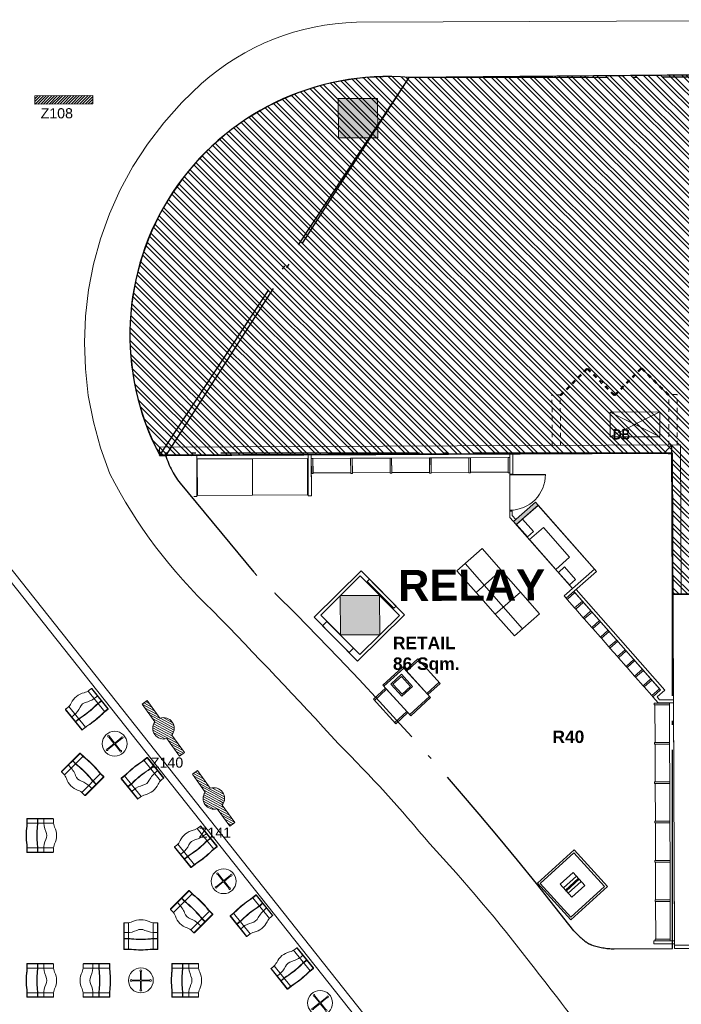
# Model space of a CAD drawing. Header units: millimetres. Extents: x 21148.2 to 21239.2, y 30135 to 30201.8.
# Tile 140 of 189: x 21168.6 to 21184.6, y 30165.1 to 30188.9. Entities that reach past the tile are written whole.
import ezdxf

# ---------------------------------------------------------------- set-up
doc = ezdxf.new("R2010")
doc.units = ezdxf.units.MM
for name, pattern in [('AR-T1E-20-L1$0$BIAL - T1E - LT - 001 - AR - DWG - 0134 & 138$0$EAST PTB LVL 1-BUILDING WALLS$0$EAST PTB LVL 1-RETAIL LAYOUT$0$HIDDEN', [0.375, 0.25, -0.125]), ('AR-T1E-20-L1$0$Hidden', [7.1438, 4.7625, -2.3813]), ('Existing Modification Level 0$0$RETAIL-PTB LEVEL 0$0$ACAD_ISO04W100', [30, 24, -3, 0, -3])]:
    doc.linetypes.add(name, pattern=pattern)
for name, color, linetype, lineweight in [('AR-T1E-20-L1$0$BIAL - T1E - LT - 001 - AR - DWG - 0134 & 138$0$EAST COLUMN-PTB LEVEL 1$0$A-COL-PATT', 7, 'Continuous', 13), ('AR-T1E-20-L1$0$BIAL - T1E - LT - 001 - AR - DWG - 0134 & 138$0$EAST COLUMN-PTB LEVEL 1$0$A-COLS', 7, 'Continuous', 13), ('AR-T1E-20-L1$0$BIAL - T1E - LT - 001 - AR - DWG - 0134 & 138$0$EAST PTB LVL 1-BUILDING WALLS$0$A-DETL-PATT', 7, 'Continuous', 13), ('AR-T1E-20-L1$0$BIAL - T1E - LT - 001 - AR - DWG - 0134 & 138$0$EAST PTB LVL 1-BUILDING WALLS$0$A-WALL', 7, 'Continuous', 13), ('AR-T1E-20-L1$0$BIAL - T1E - LT - 001 - AR - DWG - 0134 & 138$0$EAST PTB LVL 1-BUILDING WALLS$0$EAST PTB LVL 1-RETAIL LAYOUT$0$BUILDING-PTB LEVEL 1-BETSY$0$A-TEXT', 7, 'Continuous', 13), ('AR-T1E-20-L1$0$BIAL - T1E - LT - 001 - AR - DWG - 0134 & 138$0$EAST PTB LVL 1-BUILDING WALLS$0$EAST PTB LVL 1-RETAIL LAYOUT$0$E-EQPM', 7, 'Continuous', 13), ('AR-T1E-20-L1$0$BIAL - T1E - LT - 001 - AR - DWG - 0134 & 138$0$EAST PTB LVL 1-BUILDING WALLS$0$EAST PTB LVL 1-RETAIL LAYOUT$0$E-Tapof DB', 7, 'Continuous', 13), ('AR-T1E-20-L1$0$BIAL - T1E - LT - 001 - AR - DWG - 0134 & 138$0$EAST PTB LVL 1-BUILDING WALLS$0$EAST PTB LVL 1-RETAIL LAYOUT$0$I-DETL-HIDN', 7, 'AR-T1E-20-L1$0$BIAL - T1E - LT - 001 - AR - DWG - 0134 & 138$0$EAST PTB LVL 1-BUILDING WALLS$0$EAST PTB LVL 1-RETAIL LAYOUT$0$HIDDEN', 13), ('AR-T1E-20-L1$0$Concess Furniture', 7, 'Continuous', 13), ('AR-T1E-20-L1$0$ENHANCE PTB LVL 1 - BUILDING WALLS$0$I-FURN', 7, 'Continuous', 13), ('AR-T1E-20-L1$0$ENHANCE PTB LVL 1 - FURNITURE$0$I-FURN', 7, 'Continuous', 13), ('AR-T1E-20-L1$0$ENHANCE PTB LVL 1 - FURNITURE$0$Seating', 7, 'Continuous', 13), ('AR-T1E-20-L1$0$I-DETL-HIDN', 7, 'AR-T1E-20-L1$0$Hidden', 13), ('AR-T1E-20-L1$0$IMPROVEMENTS - ENHANCE PTB LVL 1 - STEEL COLUMNS$0$EAST PTB LVL 1 - ADVERT$0$1$0$EAST  PTB LEVEL 1-ADVERTISE$0$Adver', 7, 'Continuous', 13), ('AR-T1E-20-L1$0$IMPROVEMENTS - ENHANCE PTB LVL 1 - STEEL COLUMNS$0$I-ANNO-XREF', 7, 'Continuous', 13), ('AR-T1E-20-L1$0$Text', 7, 'Continuous', 13), ('Existing Modification Level 0$0$RETAIL-PTB LEVEL 0$0$A-RETAIL', 7, 'Continuous', 60)]:
    doc.layers.add(name, color=color, linetype=linetype, lineweight=lineweight)
doc.styles.add('AR-T1E-20-L1$0$ARIALBOLD.8', font='arialbd.ttf', dxfattribs={"width": 0.8, "height": 2.5})
doc.styles.add('AR-T1E-20-L1$0$BIAL - T1E - LT - 001 - AR - DWG - 0134 & 138$0$EAST PTB LVL 1-BUILDING WALLS$0$EAST PTB LVL 1-RETAIL LAYOUT$0$BUILDING-PTB LEVEL 1-BETSY$0$Standard', font='arial.ttf')
doc.styles.add('AR-T1E-20-L1$0$IMPROVEMENTS - ENHANCE PTB LVL 1 - STEEL COLUMNS$0$EAST PTB LVL 1 - ADVERT$0$1$0$EAST  PTB LEVEL 1-ADVERTISE$0$Standard', font='arial.ttf')
doc.styles.get("Standard").update_dxf_attribs({"font": 'arial.ttf'})

# ---------------------------------------------------------------- blocks, each defined once
blk = doc.blocks.new('AR-T1E-20-L1$0$BIAL - T1E - LT - 001 - AR - DWG - 0134 & 138$0$EAST PTB LVL 1-BUILDING WALLS$0$EAST PTB LVL 1-RETAIL LAYOUT$0$pnl1')
for p, q in [((-600, 105), (600, 105)), ((600, 105), (-600, 105)), ((600, -495), (-600, -495)), ((-600, -495), (600, -495))]:
    blk.add_line(p, q)
at = {"layer": 'AR-T1E-20-L1$0$BIAL - T1E - LT - 001 - AR - DWG - 0134 & 138$0$EAST PTB LVL 1-BUILDING WALLS$0$EAST PTB LVL 1-RETAIL LAYOUT$0$E-EQPM'}
for p, q in [((-600, -495), (-600, 105)), ((-600, 105), (-600, -495)), ((-600, 105), (-600, 105)), ((600, 105), (600, -105)), ((600, -105), (600, 105)), ((600, -105), (600, -105)), ((-600, -495), (-600, -495))]:
    blk.add_line(p, q, dxfattribs=at)
at = {"layer": 'AR-T1E-20-L1$0$BIAL - T1E - LT - 001 - AR - DWG - 0134 & 138$0$EAST PTB LVL 1-BUILDING WALLS$0$EAST PTB LVL 1-RETAIL LAYOUT$0$E-Tapof DB'}
for p, q in [((-600, -495), (-600, 105)), ((-600, 105), (600, 105)), ((-600, -495), (600, 105)), ((-600, 105), (600, -495)), ((600, 105), (600, -495)), ((600, -495), (-600, -495))]:
    blk.add_line(p, q, dxfattribs=at)
blk = doc.blocks.new('AR-T1E-20-L1$0$Relay')
at = {"layer": 'AR-T1E-20-L1$0$Concess Furniture'}
blk.add_hatch(color=256, dxfattribs=at).paths.add_polyline_path([(4784, 2162), (4718, 2237), (4187, 1773), (4253, 1698)])
for p, q in [((-3448, 3410), (-3448, 2410)), ((-763, 3410), (-3448, 3410)), ((-3448, 3410), (-3448, 2410)), ((-763, 3410), (-763, 2410)), ((-763, 2410), (-763, 3410)), ((-688, 2410), (-688, 3410)), ((4102, 3410, 0), (4102, 2920, 0)), ((4177, 2920, 0), (4177, 3410, 0)), ((-3438, 2435), (-3438, 3315)), ((-3438, 3315), (-2108, 3315)), ((-2108, 3315), (-2108, 2435)), ((-778, 3315), (-2108, 3315)), ((-2108, 3315), (-2108, 2435)), ((-778, 2435), (-778, 3315)), ((-686, 3315), (4102, 3315)), ((4102, 3315), (-686, 3315)), ((-686, 3315), (-686, 2410)), ((-646, 3315), (-686, 3315)), ((-686, 3315), (-686, 2950)), ((263, 3315), (-647, 3315)), ((-647, 3315), (-647, 2965)), ((-646, 2950), (-646, 3315)), ((303, 3315), (263, 3315)), ((263, 3315), (263, 2950)), ((303, 3315), (263, 3315)), ((263, 3315), (263, 2950)), ((263, 2965), (263, 3315)), ((1213, 3315), (303, 3315)), ((303, 3315), (303, 2965)), ((303, 2950), (303, 3315)), ((303, 2950), (303, 3315)), ((1253, 3315), (1213, 3315)), ((1213, 3315), (1213, 2950)), ((1253, 3315), (1213, 3315)), ((1213, 3315), (1213, 2950)), ((1213, 2965), (1213, 3315)), ((2163, 3315), (1253, 3315)), ((1253, 3315), (1253, 2965)), ((1253, 2950), (1253, 3315)), ((1253, 2950), (1253, 3315)), ((2203, 3315), (2163, 3315)), ((2163, 3315), (2163, 2950)), ((2203, 3315), (2163, 3315)), ((2163, 3315), (2163, 2950)), ((2163, 2965), (2163, 3315)), ((3112, 3315), (2202, 3315)), ((2202, 3315), (2202, 2965)), ((2203, 2950), (2203, 3315)), ((2203, 2950), (2203, 3315)), ((3152, 3315), (3112, 3315)), ((3112, 3315), (3112, 2950)), ((3152, 3315), (3112, 3315)), ((3112, 3315), (3112, 2950)), ((3112, 2965), (3112, 3315)), ((4062, 3315), (3152, 3315)), ((3152, 3315), (3152, 2965)), ((3152, 2950), (3152, 3315)), ((3152, 2950), (3152, 3315)), ((4102, 3315), (4062, 3315)), ((4062, 3315), (4062, 2950)), ((4062, 2965), (4062, 3315)), ((4102, 1871), (4102, 3315)), ((4102, 2950), (4102, 3315)), ((-686, 2950), (-646, 2950)), ((-647, 2965), (263, 2965)), ((263, 2950), (303, 2950)), ((263, 2950), (303, 2950)), ((303, 2965), (1213, 2965)), ((1213, 2950), (1253, 2950)), ((1213, 2950), (1253, 2950)), ((1253, 2965), (2163, 2965)), ((2163, 2950), (2203, 2950)), ((2163, 2950), (2203, 2950)), ((2202, 2965), (3112, 2965)), ((3112, 2950), (3152, 2950)), ((3112, 2950), (3152, 2950)), ((3152, 2965), (4062, 2965)), ((4062, 2950), (4102, 2950)), ((4102, 2920, 0), (4177, 2920, 0)), ((4102, 2906, 0), (4102, 2893, 0)), ((4102, 2906, 0), (4962, 2906, 0)), ((4102, 2893, 0), (4962, 2893, 0)), ((-3448, 2410), (-3523, 2410)), ((-3448, 2410), (-3523, 2410)), ((-2108, 2435), (-3438, 2435)), ((-2108, 2435), (-778, 2435)), ((-763, 2410), (-688, 2410)), ((-686, 2410), (-763, 2410)), ((4718, 2237, 0), (4187, 1773, 0)), ((4253, 1698, 0), (4784, 2162, 0)), ((4783, 2161), (4253, 1698)), ((6134, 615, 0), (4717, 2236, 0)), ((4784, 2162, 0), (4718, 2237, 0)), ((6134, 615), (4783, 2161)), ((4784, 2162, 0), (6135, 615, 0)), ((4102, 1871, 0), (4102, 2020, 0)), ((4159, 2020, 0), (4102, 2020, 0)), ((4102, 1976, 0), (4102, 1871, 0)), ((4159, 1920), (4159, 2020, 0)), ((4159, 1920), (4244, 1823)), ((4102, 1871), (4187, 1773)), ((4253, 1698), (4102, 1871)), ((4187, 1773, 0), (4253, 1698, 0)), ((4222, 1733, 0), (5604, 152, 0)), ((4406, 1831, 0), (4255, 1699, 0)), ((4255, 1699, 0), (4519, 1398, 0)), ((4669, 1530, 0), (4406, 1831, 0)), ((4519, 1398, 0), (4669, 1530, 0)), ((4906, 1629, 0), (4570, 1335, 0)), ((5538, 905, 0), (4906, 1629, 0)), ((4570, 1335, 0), (5202, 612, 0)), ((2816, 591, 0), (3426, 1124, 0)), ((3426, 1124, 0), (3887, 597, 0)), ((3013, 764, 0), (4395, -818, 0)), ((5202, 612, 0), (5538, 905, 0)), ((-634, -518), (503, 599)), ((1549, -467), (503, 599)), ((3277, 64, 0), (2816, 591, 0)), ((3887, 597, 0), (3277, 64, 0)), ((3277, 64, 0), (3887, 597, 0)), ((3887, 597, 0), (4347, 70, 0)), ((5416, 671, 0), (5266, 539, 0)), ((5266, 539, 0), (5529, 238, 0)), ((5399, -28, 0), (6134, 615, 0)), ((5399, -28), (6134, 615)), ((5680, 369, 0), (5416, 671, 0)), ((5448, -84, 0), (6184, 558, 0)), ((5604, 152, 0), (6134, 615, 0)), ((6184, 558, 0), (6134, 615, 0)), ((-475, -466), (484, 475)), ((1425, -483), (484, 475)), ((707, 391), (654, 338)), ((654, 338), (1291, -311)), ((1345, -259), (707, 391)), ((5529, 238, 0), (5680, 369, 0)), ((3738, -463, 0), (3277, 64, 0)), ((4347, 70, 0), (3738, -463, 0)), ((3738, -463, 0), (4347, 70, 0)), ((4347, 70, 0), (4808, -457, 0)), ((5636, 80), (5448, -84)), ((5636, 80, 0), (5448, -84, 0)), ((5661, 51, 0), (5473, -113, 0)), ((5473, -113, 0), (5661, 51, 0)), ((7719, -2307, 0), (5636, 80, 0)), ((7719, -2307), (5636, 80)), ((5661, 51, 0), (5636, 80, 0)), ((7695, -2280, 0), (5661, 51, 0)), ((7825, -2314, 0), (5693, 129, 0)), ((5399, -28, 0), (5448, -84, 0)), ((5448, -84), (5399, -28)), ((5448, -84, 0), (5473, -113, 0)), ((5473, -113, 0), (5654, -320, 0)), ((5654, -320, 0), (5842, -156, 0)), ((5842, -156, 0), (5654, -320, 0)), ((5867, -184, 0), (5679, -349, 0)), ((5679, -349, 0), (5867, -184, 0)), ((5867, -184, 0), (5842, -156, 0)), ((467, -1425), (-475, -466)), ((1549, -467), (412, -1583)), ((1291, -311), (1345, -259)), ((4198, -990, 0), (3738, -463, 0)), ((4808, -457, 0), (4198, -990, 0)), ((5654, -320, 0), (5679, -349, 0)), ((5679, -349, 0), (5859, -556, 0)), ((5859, -556, 0), (6048, -392, 0)), ((6048, -392, 0), (5859, -556, 0)), ((6073, -420, 0), (5884, -585, 0)), ((5884, -585, 0), (6073, -420, 0)), ((6073, -420, 0), (6048, -392, 0)), ((412, -1583), (-634, -518)), ((-323, -621), (-430, -726)), ((315, -1270), (-323, -621)), ((1425, -483), (467, -1425)), ((5859, -556, 0), (5884, -585, 0)), ((5884, -585, 0), (6065, -792, 0)), ((6065, -792, 0), (6254, -627, 0)), ((6254, -627, 0), (6065, -792, 0)), ((6279, -656, 0), (6090, -820, 0)), ((6090, -820, 0), (6279, -656, 0)), ((6279, -656, 0), (6254, -627, 0)), ((-430, -726), (208, -1375)), ((6065, -792, 0), (6090, -820, 0)), ((6090, -820, 0), (6271, -1028, 0)), ((6271, -1028, 0), (6459, -863, 0)), ((6459, -863, 0), (6271, -1028, 0)), ((6296, -1056, 0), (6484, -892, 0)), ((6484, -892, 0), (6459, -863, 0)), ((6271, -1028, 0), (6296, -1056, 0)), ((6296, -1056, 0), (6477, -1263, 0)), ((6477, -1263, 0), (6665, -1099, 0)), ((6665, -1099, 0), (6477, -1263, 0)), ((6502, -1292, 0), (6690, -1128, 0)), ((6690, -1128, 0), (6665, -1099, 0)), ((208, -1375), (315, -1270)), ((6477, -1263, 0), (6502, -1292, 0)), ((6502, -1292, 0), (6683, -1499, 0)), ((6683, -1499, 0), (6871, -1335, 0)), ((6871, -1335, 0), (6683, -1499, 0)), ((6708, -1528, 0), (6896, -1364, 0)), ((6896, -1364, 0), (6871, -1335, 0)), ((1567, -1803), (1863, -1534)), ((1592, -1831), (1889, -1563)), ((1863, -1534), (2400, -2128)), ((6683, -1499, 0), (6708, -1528, 0)), ((6708, -1528, 0), (6888, -1735, 0)), ((6888, -1735, 0), (7077, -1571, 0)), ((7077, -1571, 0), (6888, -1735, 0)), ((6913, -1764, 0), (7102, -1599, 0)), ((7102, -1599, 0), (7077, -1571, 0)), ((1500, -1729), (1018, -2165)), ((1525, -1757), (1043, -2193)), ((2171, -2470), (1500, -1729)), ((2103, -2396), (1567, -1803)), ((6888, -1735, 0), (6913, -1764, 0)), ((6913, -1764, 0), (7094, -1971, 0)), ((7283, -1807, 0), (7094, -1971, 0)), ((7119, -2000, 0), (7308, -1835, 0)), ((7308, -1835, 0), (7283, -1807, 0)), ((1469, -1904), (1209, -2139)), ((1209, -2139), (1478, -2436)), ((1466, -1958), (1263, -2142)), ((1684, -2198), (1466, -1958)), ((1737, -2201), (1469, -1904)), ((2375, -2099), (2078, -2368)), ((2400, -2128), (2103, -2396)), ((7094, -1971, 0), (7119, -2000, 0)), ((7119, -2000, 0), (7300, -2207, 0)), ((7300, -2207, 0), (7488, -2042, 0)), ((7488, -2042, 0), (7300, -2207, 0)), ((7325, -2235, 0), (7513, -2071, 0)), ((7513, -2071, 0), (7488, -2042, 0)), ((1085, -2239), (788, -2507)), ((1110, -2267), (814, -2536)), ((1018, -2165), (1689, -2906)), ((1622, -2832), (1085, -2239)), ((1263, -2142), (1481, -2382)), ((1478, -2436), (1737, -2201)), ((1481, -2382), (1684, -2198)), ((7300, -2207, 0), (7325, -2235, 0)), ((7325, -2235, 0), (7506, -2443, 0)), ((7506, -2443, 0), (7694, -2278, 0)), ((7694, -2278, 0), (7506, -2443, 0)), ((7531, -2471, 0), (7719, -2307, 0)), ((7531, -2471), (7719, -2307)), ((7531, -2471, 0), (7719, -2307, 0)), ((7637, -2478, 0), (7825, -2314, 0)), ((7719, -2307, 0), (7694, -2278, 0)), ((788, -2507), (1325, -3101)), ((1663, -2878), (2145, -2442)), ((1689, -2906), (2171, -2470)), ((7506, -2443, 0), (7531, -2471, 0)), ((7531, -2471, 0), (7662, -2622, 0)), ((7662, -2622), (7531, -2471)), ((7637, -2478, 0), (7696, -2547, 0)), ((7696, -2547, 0), (8030, -2547, 0)), ((1300, -3072), (1596, -2804)), ((1325, -3101), (1622, -2832)), ((7930, -2627), (7565, -2627)), ((7565, -2627), (7565, -2667)), ((7565, -2667), (7930, -2667)), ((7930, -2667), (7580, -2667)), ((7580, -2667), (7580, -3577)), ((8030, -2622), (7662, -2622)), ((8030, -2622), (7662, -2622)), ((7930, -2667), (7930, -2627)), ((7930, -3577), (7930, -2667)), ((8030, -8365), (8030, -2622)), ((7930, -3577), (7565, -3577)), ((7565, -3577), (7565, -3617)), ((7930, -3577), (7565, -3577)), ((7565, -3577), (7565, -3617)), ((7565, -3617), (7930, -3617)), ((7565, -3617), (7930, -3617)), ((7580, -3577), (7930, -3577)), ((7930, -3616), (7580, -3616)), ((7580, -3616), (7580, -4526)), ((7930, -3617), (7930, -3577)), ((7930, -3617), (7930, -3577)), ((7930, -4526), (7930, -3616)), ((7930, -4526), (7565, -4526)), ((7565, -4526), (7565, -4566)), ((7930, -4526), (7565, -4526)), ((7565, -4526), (7565, -4566)), ((7565, -4566), (7930, -4566)), ((7565, -4566), (7930, -4566)), ((7580, -4526), (7930, -4526)), ((7930, -4566), (7580, -4566)), ((7580, -4566), (7580, -5476)), ((7930, -4566), (7930, -4526)), ((7930, -4566), (7930, -4526)), ((7930, -5476), (7930, -4566)), ((7930, -5476), (7565, -5476)), ((7565, -5476), (7565, -5516)), ((7930, -5476), (7565, -5476)), ((7565, -5476), (7565, -5516)), ((7565, -5516), (7930, -5516)), ((7565, -5516), (7930, -5516)), ((7580, -5476), (7930, -5476)), ((7930, -5516), (7580, -5516)), ((7580, -5516), (7580, -6426)), ((7930, -5516), (7930, -5476)), ((7930, -5516), (7930, -5476)), ((7930, -6426), (7930, -5516)), ((4729, -6965), (5616, -6163)), ((5616, -6163), (6418, -7049)), ((4797, -6969), (5612, -6230)), ((5612, -6230), (6351, -7046)), ((7930, -6426), (7565, -6426)), ((7565, -6426), (7565, -6466)), ((7930, -6426), (7565, -6426)), ((7565, -6426), (7565, -6466)), ((7565, -6466), (7930, -6466)), ((7565, -6466), (7930, -6466)), ((7580, -6426), (7930, -6426)), ((7930, -6465), (7580, -6465)), ((7580, -6465), (7580, -7375)), ((7930, -6466), (7930, -6426)), ((7930, -6466), (7930, -6426)), ((7930, -7375), (7930, -6465)), ((5277, -6992), (5589, -6711)), ((5358, -7081), (5669, -6799)), ((5403, -7132), (5715, -6850)), ((5412, -7142), (5724, -6860)), ((5727, -6863), (5415, -7145)), ((5736, -6873), (5424, -7155)), ((5589, -6711), (5870, -7022)), ((5669, -6799), (5782, -6924)), ((5715, -6850), (5736, -6873)), ((5724, -6860), (5727, -6863)), ((5532, -7852), (4729, -6965)), ((5535, -7784), (4797, -6969)), ((5559, -7304), (5277, -6992)), ((5470, -7206), (5358, -7081)), ((5424, -7155), (5403, -7132)), ((5782, -6924), (5470, -7206)), ((6418, -7049), (5532, -7852)), ((6351, -7046), (5535, -7784)), ((5870, -7022), (5559, -7304)), ((5415, -7145), (5412, -7142)), ((7930, -7375), (7565, -7375)), ((7565, -7375), (7565, -7415)), ((7930, -7375), (7565, -7375)), ((7565, -7375), (7565, -7415)), ((7565, -7415), (7930, -7415)), ((7565, -7415), (7930, -7415)), ((7580, -7375), (7930, -7375)), ((7930, -7415), (7580, -7415)), ((7580, -7415), (7580, -8325)), ((7930, -7415), (7930, -7375)), ((7930, -7415), (7930, -7375)), ((7930, -8325), (7930, -7415)), ((7530, -8440), (7530, -8365)), ((7530, -8365), (8030, -8365)), ((8030, -8440), (7530, -8440)), ((7930, -8325), (7565, -8325)), ((7565, -8325), (7565, -8365)), ((7565, -8365), (7930, -8365)), ((7580, -8325), (7930, -8325)), ((7930, -8365), (7930, -8325))]:
    blk.add_line(p, q, dxfattribs=at)
blk.add_arc((4102, 2906, 0), 860, 270, 0, dxfattribs=at)
blk = doc.blocks.new('AR-T1E-20-L1$0$IMPROVEMENTS - ENHANCE PTB LVL 1 - STEEL COLUMNS$0$EAST PTB LVL 1 - ADVERT')
at = {"layer": 'AR-T1E-20-L1$0$IMPROVEMENTS - ENHANCE PTB LVL 1 - STEEL COLUMNS$0$EAST PTB LVL 1 - ADVERT$0$1$0$EAST  PTB LEVEL 1-ADVERTISE$0$Adver'}
h = blk.add_hatch(dxfattribs=at)
h.set_pattern_fill('ANSI31', color=256, scale=15, style=0)
h.set_pattern_definition([(45, (-1645.61, 23.51), (-33.67596, 33.67596), [])])
h.paths.add_polyline_path([(246650, -23426), (246650, -23626), (245250, -23626), (245250, -23426)])
h = blk.add_hatch(dxfattribs=at)
h.set_pattern_fill('ANSI31', color=256, scale=15, angle=-73.392, style=0)
h.set_pattern_definition([(331.607955, (775.37, 1175.83), (22.645786, 41.896408), [])])
edge = h.paths.add_edge_path()
edge.add_line((247782, -38125), (247903, -38035))
edge.add_line((247903, -38035), (248210, -38468))
edge.add_arc((248297, -38712), 259, -38.8776, 109.6104, ccw=False)
edge.add_line((248499, -38875), (248800, -39299))
edge.add_line((248800, -39299), (248677, -39386))
edge.add_line((248677, -39386), (248374, -38959))
edge.add_arc((248297, -38712), 259, 143.4612, 287.2716, ccw=False)
edge.add_line((248089, -38558), (247782, -38125))
h = blk.add_hatch(dxfattribs=at)
h.set_pattern_fill('ANSI31', color=256, scale=15, angle=-73.392, style=0)
h.set_pattern_definition([(331.607955, (801.806, 1122.94), (22.645786, 41.896408), [])])
edge = h.paths.add_edge_path()
edge.add_line((248991, -39822), (249112, -39732))
edge.add_line((249112, -39732), (249419, -40165))
edge.add_arc((249506, -40409), 259, -38.8776, 109.6104, ccw=False)
edge.add_line((249708, -40572), (250009, -40996))
edge.add_line((250009, -40996), (249886, -41084))
edge.add_line((249886, -41084), (249583, -40657))
edge.add_arc((249506, -40409), 259, 143.4612, 287.2716, ccw=False)
edge.add_line((249298, -40255), (248991, -39822))
blk.add_lwpolyline([(245250, -23426), (246650, -23426), (246650, -23626), (245250, -23626)], close=True, dxfattribs=at)
at = {"layer": 'AR-T1E-20-L1$0$IMPROVEMENTS - ENHANCE PTB LVL 1 - STEEL COLUMNS$0$EAST PTB LVL 1 - ADVERT$0$1$0$EAST  PTB LEVEL 1-ADVERTISE$0$Adver', "ltscale": 0.25}
for points in [[(247782, -38125), (247903, -38035), (248210, -38468, -0.756898), (248499, -38875), (248800, -39299), (248677, -39386), (248374, -38959, -0.72528), (248089, -38558)], [(248991, -39822), (249112, -39732), (249419, -40165, -0.756898), (249708, -40572), (250009, -40996), (249886, -41084), (249583, -40657, -0.72528), (249298, -40255)]]:
    blk.add_lwpolyline(points, format="xyb", close=True, dxfattribs=at)
at = {"layer": 'AR-T1E-20-L1$0$IMPROVEMENTS - ENHANCE PTB LVL 1 - STEEL COLUMNS$0$EAST PTB LVL 1 - ADVERT$0$1$0$EAST  PTB LEVEL 1-ADVERTISE$0$Adver', "style": 'AR-T1E-20-L1$0$IMPROVEMENTS - ENHANCE PTB LVL 1 - STEEL COLUMNS$0$EAST PTB LVL 1 - ADVERT$0$1$0$EAST  PTB LEVEL 1-ADVERTISE$0$Standard'}
blk.add_text('Z108', height=245, dxfattribs=at).set_placement((245392, -23974))
at = {"layer": 'AR-T1E-20-L1$0$IMPROVEMENTS - ENHANCE PTB LVL 1 - STEEL COLUMNS$0$EAST PTB LVL 1 - ADVERT$0$1$0$EAST  PTB LEVEL 1-ADVERTISE$0$Adver', "ltscale": 0.25, "char_height": 245, "attachment_point": 1, "style": 'AR-T1E-20-L1$0$IMPROVEMENTS - ENHANCE PTB LVL 1 - STEEL COLUMNS$0$EAST PTB LVL 1 - ADVERT$0$1$0$EAST  PTB LEVEL 1-ADVERTISE$0$Standard'}
for s, insert in [('Z140', (247989, -39417)), ('Z141', (249139, -41113))]:
    blk.add_mtext_dynamic_manual_height_columns(s, width=1840.98, gutter_width=1000, heights=[0], dxfattribs=dict(at, insert=insert))
blk = doc.blocks.new('AR-T1E-20-L1$0$ENHANCE PTB LVL 1 - FURNITURE$0$Center Table')
at = {"layer": 'AR-T1E-20-L1$0$ENHANCE PTB LVL 1 - FURNITURE$0$Seating'}
for p, q in [((-157, 145), (-19, 7)), ((-145, 157), (-7, 19)), ((7, 19), (145, 157)), ((19, 7), (157, 145)), ((-157, -145), (-19, -7)), ((-145, -157), (-7, -19)), ((7, -19), (145, -157)), ((19, -7), (157, -145))]:
    blk.add_line(p, q, dxfattribs=at)
for centre, radius in [((0, 0), 300), ((-165, 165), 20.9), ((0, 0), 20.9), ((165, 165), 20.9), ((-165, -165), 20.9), ((165, -165), 20.9)]:
    blk.add_circle(centre, radius, dxfattribs=at)
blk = doc.blocks.new('AR-T1E-20-L1$0$ENHANCE PTB LVL 1 - FURNITURE$0$wave seater')
at = {"layer": 'AR-T1E-20-L1$0$ENHANCE PTB LVL 1 - FURNITURE$0$I-FURN'}
for p, q in [((-317, 292), (312, 292)), ((-317, -293), (312, -293))]:
    blk.add_line(p, q, dxfattribs=at)
blk.add_lwpolyline([(-315, 392), (-315, 327, -0.112714), (-345, 197, 0.228329), (-345, -198, -0.112714), (-315, -328), (-315, -392, 0.414214), (-307, -400), (307, -400, 0.414214), (315, -392), (315, -279, -0.026921), (318, -225, 0.053882), (318, 224, -0.026921), (315, 278), (315, 392, 0.414214), (307, 400), (-307, 400, 0.414214)], format="xyb", close=True, dxfattribs=at)
for points in [[(-315, -392), (307, -392), (307, -279, -0.026921), (310, -224, 0.053882), (310, 223, -0.026921), (307, 278), (307, 392), (-315, 392)], [(-85, 400), (-85, 327, -0.112714), (-138, 97, 0.228329), (-138, -98, -0.099464), (-85, -360), (-85, -400)], [(56, -400), (56, -279, -0.026921), (59, -224, 0.053882), (59, 223, -0.026921), (56, 278), (56, 392)], [(64, -400), (64, -279, -0.026921), (67, -225, 0.053882), (67, 224, -0.026921), (64, 278), (64, 392)]]:
    blk.add_lwpolyline(points, format="xyb", dxfattribs=at)

msp = doc.modelspace()

# ---------------------------------------------------------------- hatches: boundary and pattern name
at = {"true_color": 0xfeeab9}
h = msp.add_hatch(dxfattribs=at)
h.set_pattern_fill('ANSI32', color=254, scale=0.023, angle=90)
h.set_pattern_definition([(135, (21151.4033, 30177.6676), (-0.1549094, -0.1549094), []), (135, (21151.4033, 30177.77087), (-0.1549094, -0.1549094), [])])
h.paths.add_polyline_path([(21201.017, 30182.017), (21213.672, 30182.027), (21213.672, 30185.169), (21211.749, 30185.169), (21211.749, 30187.823), (21177.99, 30187.515, 0.591749), (21171.968, 30178.39), (21184.14, 30178.44), (21184.326, 30178.429), (21184.339, 30175.035), (21197.925, 30175.089), (21197.914, 30177.589), (21201.034, 30177.601)])
at = {"layer": 'AR-T1E-20-L1$0$BIAL - T1E - LT - 001 - AR - DWG - 0134 & 138$0$EAST COLUMN-PTB LEVEL 1$0$A-COL-PATT'}
for points in [[(21176.278, 30186.054), (21177.228, 30186.058), (21177.224, 30187.008), (21176.274, 30187.004), (21176.278, 30186.227)], [(21177.276, 30174.058), (21177.273, 30175.008), (21176.323, 30175.004), (21176.326, 30174.054)]]:
    msp.add_hatch(color=256, dxfattribs=at).paths.add_polyline_path(points, flags=0)

# ---------------------------------------------------------------- linework, layer by layer
at = {"color": 240, "true_color": 0xed1f24}
msp.add_lwpolyline([(21201.017, 30182.017), (21213.672, 30182.027), (21213.672, 30185.169), (21211.749, 30185.169), (21211.749, 30187.823), (21177.99, 30187.515, 0.591749), (21171.968, 30178.39), (21184.14, 30178.44), (21184.326, 30178.429), (21184.339, 30175.035), (21197.925, 30175.089), (21197.914, 30177.589), (21201.034, 30177.601), (21201.017, 30182.017)], format="xyb", close=True, dxfattribs=at)
msp.add_lwpolyline([(21177.988, 30187.517), (21211.746, 30187.825), (21211.746, 30185.171), (21213.67, 30185.171), (21213.67, 30182.029), (21201.015, 30182.02), (21201.032, 30177.603), (21197.912, 30177.591), (21197.922, 30175.091), (21184.337, 30175.037), (21184.323, 30178.642), (21184.138, 30178.442), (21171.966, 30178.392)], dxfattribs=at)
msp.add_arc((21177.482, 30181.301), 6.237, 85.3484, 207.808, dxfattribs=at)
at = {"layer": 'AR-T1E-20-L1$0$BIAL - T1E - LT - 001 - AR - DWG - 0134 & 138$0$EAST COLUMN-PTB LEVEL 1$0$A-COLS'}
for p, q in [((21177.224, 30187.008), (21176.274, 30187.004)), ((21176.274, 30187.004), (21176.278, 30186.054)), ((21177.228, 30186.058), (21177.224, 30187.008)), ((21176.278, 30186.054), (21177.228, 30186.058)), ((21177.273, 30175.008), (21176.323, 30175.004)), ((21176.323, 30175.004), (21176.326, 30174.054)), ((21177.276, 30174.058), (21177.273, 30175.008)), ((21176.326, 30174.054), (21177.276, 30174.058))]:
    msp.add_line(p, q, dxfattribs=at)
at = {"layer": 'AR-T1E-20-L1$0$BIAL - T1E - LT - 001 - AR - DWG - 0134 & 138$0$EAST PTB LVL 1-BUILDING WALLS$0$A-DETL-PATT'}
msp.add_lwpolyline([(21184.785, 30166.563), (21184.785, 30166.483), (21184.785, 30166.483), (21184.785, 30166.483), (21184.385, 30166.481), (21184.385, 30166.561)], dxfattribs=at)
at = {"layer": 'AR-T1E-20-L1$0$BIAL - T1E - LT - 001 - AR - DWG - 0134 & 138$0$EAST PTB LVL 1-BUILDING WALLS$0$A-WALL'}
for p, q in [((21171.963, 30178.592), (21184.536, 30178.643)), ((21184.536, 30178.643), (21184.551, 30175.037)), ((21171.963, 30178.592), (21171.964, 30178.392)), ((21171.964, 30178.392), (21184.337, 30178.442)), ((21184.337, 30178.442), (21184.385, 30166.561)), ((21188.322, 30175.052), (21184.551, 30175.037)), ((21184.785, 30166.563), (21184.385, 30166.561))]:
    msp.add_line(p, q, dxfattribs=at)
at = {"layer": 'AR-T1E-20-L1$0$BIAL - T1E - LT - 001 - AR - DWG - 0134 & 138$0$EAST PTB LVL 1-BUILDING WALLS$0$EAST PTB LVL 1-RETAIL LAYOUT$0$I-DETL-HIDN', "ltscale": 0.3}
for p, q in [((21181.631, 30179.851), (21181.431, 30179.851)), ((21181.436, 30178.63), (21181.431, 30179.851)), ((21181.636, 30178.631), (21181.631, 30179.851)), ((21184.448, 30179.863), (21184.248, 30179.862)), ((21184.253, 30178.641), (21184.248, 30179.862)), ((21184.453, 30178.642), (21184.448, 30179.863))]:
    msp.add_line(p, q, dxfattribs=at)
for points in [[(21182.283, 30180.473), (21181.649, 30179.834), (21181.631, 30179.851), (21182.265, 30180.49)], [(21182.283, 30180.473), (21182.922, 30179.839), (21182.94, 30179.857), (21182.301, 30180.49)], [(21183.591, 30180.478), (21182.957, 30179.839), (21182.94, 30179.857), (21183.573, 30180.495)], [(21183.591, 30180.478), (21184.23, 30179.844), (21184.248, 30179.862), (21183.609, 30180.496)]]:
    msp.add_lwpolyline(points, close=True, dxfattribs=at)
at = {"layer": 'AR-T1E-20-L1$0$ENHANCE PTB LVL 1 - BUILDING WALLS$0$I-FURN'}
msp.add_lwpolyline([(21151.618, 30158.22), (21161.78, 30177.281, -0.430225), (21166.684, 30177.786), (21178.831, 30162.449, -0.43714), (21176.964, 30158.053), (21154.577, 30153.658, -0.553804), (21151.62, 30158.226)], format="xyb", dxfattribs=at)
msp.add_lwpolyline([(21151.797, 30158.131), (21161.949, 30177.172, -0.426961), (21166.539, 30177.646), (21178.658, 30162.344, -0.433306), (21176.91, 30158.246), (21154.556, 30153.858, -0.550633)], format="xyb", close=True, dxfattribs=at)
at = {"layer": 'AR-T1E-20-L1$0$I-DETL-HIDN', "ltscale": 3000}
for points in [[(21153.254, 30149.757, 0.046193), (21163.033, 30150.303, 0.03053), (21171.484, 30152.101, 0.032266), (21176.407, 30153.815, 0.061858), (21180.683, 30156.281, 0.09921), (21182.946, 30158.664, 0.143678), (21183.531, 30160.918, 0.084165), (21183.274, 30162.43, 0.102695), (21182.414, 30164.189, -0.001078), (21180.914, 30166.132, 0.023202), (21178.485, 30169.007, 0.022243), (21176.284, 30171.425, 0.006606), (21173.25, 30174.636, -0.085683), (21170.763, 30177.946, -0.317952), (21172.976, 30187.369, -0.17783), (21176.712, 30188.849), (21187.823, 30188.894), (21187.771, 30201.831)], [(21163.033, 30150.303, 0.03053), (21171.484, 30152.101, 0.032266), (21176.407, 30153.815, 0.061858), (21180.683, 30156.281, 0.09921), (21182.946, 30158.664, 0.143678), (21183.531, 30160.918, 0.084165), (21183.274, 30162.43, 0.102695), (21182.414, 30164.189, -0.001078), (21180.914, 30166.132, 0.023202), (21178.485, 30169.007, 0.022243), (21176.284, 30171.425, 0.006606), (21173.25, 30174.636, -0.085683), (21170.763, 30177.946, -0.317952), (21172.976, 30187.369, -0.17783), (21176.712, 30188.849), (21187.823, 30188.894), (21187.771, 30201.831)]]:
    msp.add_lwpolyline(points, format="xyb", dxfattribs=at)
at = {"layer": 'Existing Modification Level 0$0$RETAIL-PTB LEVEL 0$0$A-RETAIL', "linetype": 'Existing Modification Level 0$0$RETAIL-PTB LEVEL 0$0$ACAD_ISO04W100', "lineweight": -2, "ltscale": 0.2}
for points in [[(21211.705, 30185.175), (21213.605, 30185.175), (21213.65, 30182.029), (21201.015, 30182.02), (21201.025, 30179.342), (21200.305, 30179.341), (21200.308, 30178.678), (21197.908, 30178.669), (21197.922, 30175.091), (21184.337, 30175.037), (21184.337, 30178.442), (21171.958, 30178.379), (21177.988, 30187.517)], [(21184.337, 30175.037), (21184.337, 30178.442), (21172.113, 30178.38), (21177.988, 30187.517), (21211.571, 30187.575), (21211.705, 30185.175)]]:
    msp.add_lwpolyline(points, dxfattribs=at)
msp.add_lwpolyline([(21172.095, 30178.442, 0.103262), (21172.461, 30177.719), (21174.236, 30175.568, -0.034199), (21181.958, 30166.912, 0.037679), (21182.246, 30166.647, 0.087446), (21182.388, 30166.57, 0.074222), (21182.929, 30166.475), (21184.337, 30166.481), (21184.337, 30178.442)], format="xyb", close=True, dxfattribs=at)

# ---------------------------------------------------------------- block references
at = {"layer": 'AR-T1E-20-L1$0$BIAL - T1E - LT - 001 - AR - DWG - 0134 & 138$0$EAST PTB LVL 1-BUILDING WALLS$0$EAST PTB LVL 1-RETAIL LAYOUT$0$E-Tapof DB', "xscale": 0.001, "yscale": 0.001, "zscale": 0.001, "rotation": 0.2299050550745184}
msp.add_blockref('AR-T1E-20-L1$0$BIAL - T1E - LT - 001 - AR - DWG - 0134 & 138$0$EAST PTB LVL 1-BUILDING WALLS$0$EAST PTB LVL 1-RETAIL LAYOUT$0$pnl1', (21183.434, 30179.333), dxfattribs=at)
at = {"layer": 'AR-T1E-20-L1$0$Concess Furniture', "xscale": 0.001, "yscale": 0.001, "zscale": 0.001, "rotation": 0.2299050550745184}
msp.add_blockref('AR-T1E-20-L1$0$Relay', (21176.323, 30175.004), dxfattribs=at)
at = {"layer": 'AR-T1E-20-L1$0$ENHANCE PTB LVL 1 - FURNITURE$0$I-FURN'}
for name, p, xscale, yscale, zscale, rotation in [('AR-T1E-20-L1$0$ENHANCE PTB LVL 1 - FURNITURE$0$wave seater', (21170.208, 30172.26), -0.001018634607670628, 0.001018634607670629, 0.001018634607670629, 128.8488546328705), ('AR-T1E-20-L1$0$ENHANCE PTB LVL 1 - FURNITURE$0$Center Table', (21170.879, 30171.428), -0.000999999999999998, 0.001, 0.001, 263.8488546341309), ('AR-T1E-20-L1$0$ENHANCE PTB LVL 1 - FURNITURE$0$wave seater', (21170.106, 30170.691), -0.001018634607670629, 0.001018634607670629, 0.001018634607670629, 225), ('AR-T1E-20-L1$0$ENHANCE PTB LVL 1 - FURNITURE$0$wave seater', (21171.549, 30170.595), 0.001018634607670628, 0.001018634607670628, 0.001018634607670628, 128.8488546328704), ('AR-T1E-20-L1$0$ENHANCE PTB LVL 1 - FURNITURE$0$wave seater', (21169.08, 30169.212), 0.001018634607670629, 0.001018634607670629, 0.001018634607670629, 180), ('AR-T1E-20-L1$0$ENHANCE PTB LVL 1 - FURNITURE$0$wave seater', (21172.837, 30168.94), -0.001018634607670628, 0.001018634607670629, 0.001018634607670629, 128.8488546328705), ('AR-T1E-20-L1$0$ENHANCE PTB LVL 1 - FURNITURE$0$Center Table', (21173.508, 30168.108), -0.000999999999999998, 0.001, 0.001, 263.8488546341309), ('AR-T1E-20-L1$0$ENHANCE PTB LVL 1 - FURNITURE$0$wave seater', (21172.736, 30167.371), -0.001018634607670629, 0.001018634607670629, 0.001018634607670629, 225), ('AR-T1E-20-L1$0$ENHANCE PTB LVL 1 - FURNITURE$0$wave seater', (21174.178, 30167.276), 0.001018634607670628, 0.001018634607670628, 0.001018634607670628, 128.8488546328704), ('AR-T1E-20-L1$0$ENHANCE PTB LVL 1 - FURNITURE$0$wave seater', (21171.511, 30166.781), -0.001018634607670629, 0.001018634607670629, 0.001018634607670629, 90), ('AR-T1E-20-L1$0$ENHANCE PTB LVL 1 - FURNITURE$0$wave seater', (21175.165, 30166.001), -0.001018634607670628, 0.001018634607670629, 0.001018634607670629, 128.8488546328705), ('AR-T1E-20-L1$0$ENHANCE PTB LVL 1 - FURNITURE$0$wave seater', (21169.08, 30165.712), 0.001018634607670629, 0.001018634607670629, 0.001018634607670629, 180), ('AR-T1E-20-L1$0$ENHANCE PTB LVL 1 - FURNITURE$0$wave seater', (21170.443, 30165.712), -0.001018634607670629, 0.001018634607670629, 0.001018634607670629, 180), ('AR-T1E-20-L1$0$ENHANCE PTB LVL 1 - FURNITURE$0$Center Table', (21171.511, 30165.713), -0.000999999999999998, 0.001, 0.001, 315.0000000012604), ('AR-T1E-20-L1$0$ENHANCE PTB LVL 1 - FURNITURE$0$wave seater', (21172.58, 30165.712), 0.001018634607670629, 0.001018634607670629, 0.001018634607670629, 180), ('AR-T1E-20-L1$0$ENHANCE PTB LVL 1 - FURNITURE$0$Center Table', (21175.836, 30165.169), -0.000999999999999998, 0.001, 0.001, 263.8488546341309)]:
    msp.add_blockref(name, p, dxfattribs=dict(at, xscale=xscale, yscale=yscale, zscale=zscale, rotation=rotation))
at = {"layer": 'AR-T1E-20-L1$0$IMPROVEMENTS - ENHANCE PTB LVL 1 - STEEL COLUMNS$0$I-ANNO-XREF', "xscale": 0.001, "yscale": 0.001, "zscale": 0.001, "rotation": 0.2299050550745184}
msp.add_blockref('AR-T1E-20-L1$0$IMPROVEMENTS - ENHANCE PTB LVL 1 - STEEL COLUMNS$0$EAST PTB LVL 1 - ADVERT', (20923.607, 30209.515), dxfattribs=at)

# ---------------------------------------------------------------- texts
at = {"char_height": 0.3, "width": 51.9285, "attachment_point": 1}
for s, insert in [('{\\fArial|b1|i0|c0|p34;RETAIL^J86 Sqm.}', (21177.593, 30174.011, 10.833)), ('{\\fArial|b1|i0|c0|p34;R40}', (21181.442, 30171.745))]:
    msp.add_mtext(s, dxfattribs=dict(at, insert=insert))
at = {"layer": 'AR-T1E-20-L1$0$BIAL - T1E - LT - 001 - AR - DWG - 0134 & 138$0$EAST PTB LVL 1-BUILDING WALLS$0$EAST PTB LVL 1-RETAIL LAYOUT$0$BUILDING-PTB LEVEL 1-BETSY$0$A-TEXT', "insert": (21183.11, 30178.774), "char_height": 0.25, "width": 4.728, "attachment_point": 8, "rotation": 0.2299, "line_spacing_factor": 0.968573, "style": 'AR-T1E-20-L1$0$BIAL - T1E - LT - 001 - AR - DWG - 0134 & 138$0$EAST PTB LVL 1-BUILDING WALLS$0$EAST PTB LVL 1-RETAIL LAYOUT$0$BUILDING-PTB LEVEL 1-BETSY$0$Standard'}
msp.add_mtext('{\\fArial Narrow|b1|i0|c0|p34;DB}', dxfattribs=at)
at = {"layer": 'AR-T1E-20-L1$0$Text', "style": 'AR-T1E-20-L1$0$ARIALBOLD.8'}
msp.add_text('RELAY', height=0.75, rotation=0.2299, dxfattribs=at).set_placement((21177.717, 30174.874))

doc.saveas('drawing.dxf')
